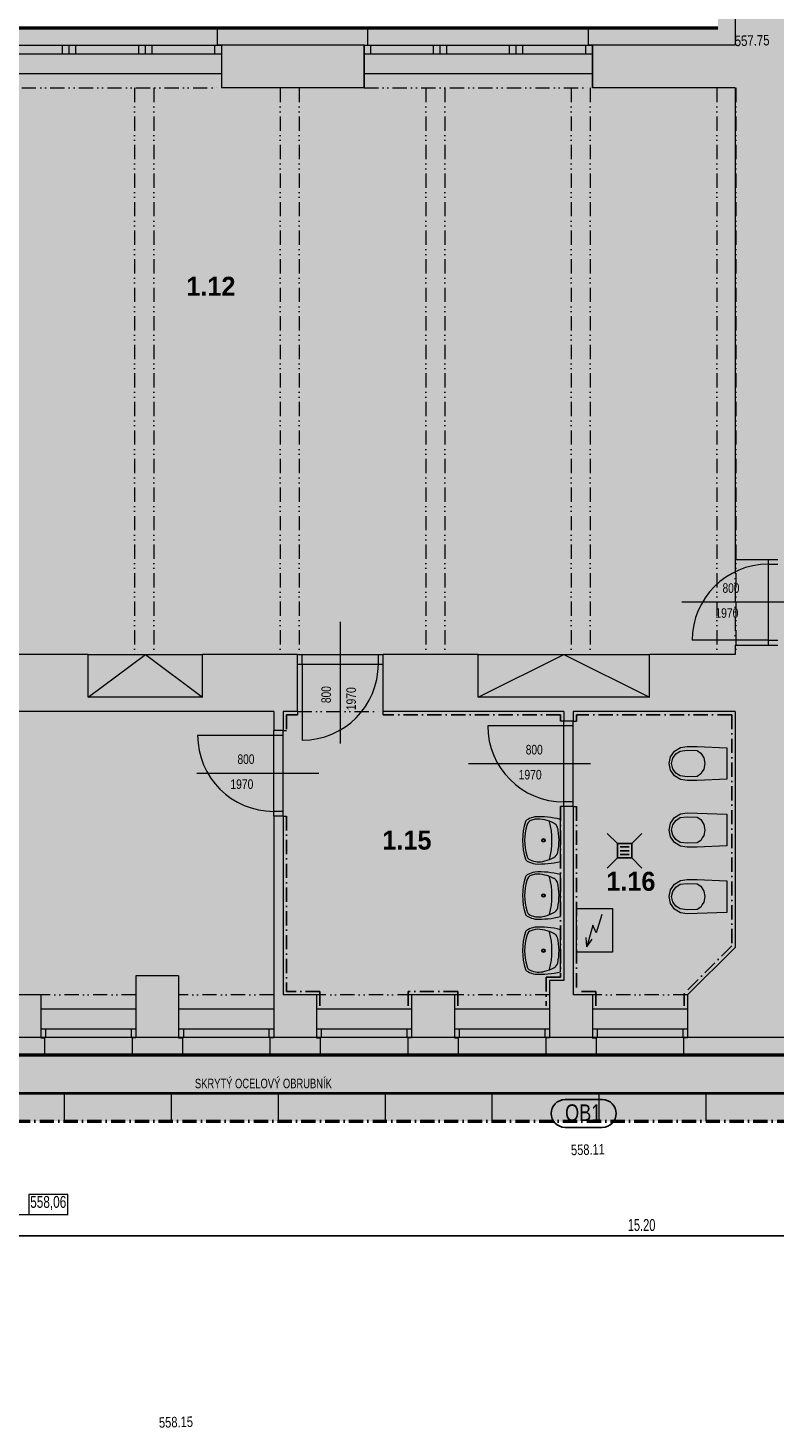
# Model space of a CAD drawing. Header units: millimetres. Extents: x -28796 to 31312, y -74786 to -35761.
# Tile 58 of 60: x 9743 to 17598, y -61702 to -46977. Entities that reach past the tile are written whole.
import ezdxf

# ---------------------------------------------------------------- set-up
doc = ezdxf.new("R2010")
doc.units = ezdxf.units.MM
doc.header["$PDMODE"] = 65
for name, pattern in [('Carkovana 2x_1', [200, 150, -50]), ('Cerchovana_1', [250, 150, -50, 0, -50]), ('JIS_09_15', [300, 150, -50, 0, -50, 0, -50])]:
    doc.linetypes.add(name, pattern=pattern)
for name, color, linetype, lineweight in [('XR$1$1.NP - STÁVAJÍCÍ_1', 7, 'Continuous', 25), ('XR$10$VÝŠKY TERÉNU - NÁVRH_1', 7, 'Continuous', 25), ('XR$2$OKNA + IZOLANT_1', 7, 'Continuous', 25), ('XR$3$1.NP - NÁVRH_1', 7, 'Continuous', 25), ('XR$4$ZPEVNĚNÉ PLOCHY_1', 7, 'Continuous', 25), ('XR$6$FILING - STAVBA_1', 7, 'Continuous', 25), ('XR$8$KOTY_1', 7, 'Continuous', 25), ('XR$9$VÝŠKY - ZAMĚŘENÍ_1', 7, 'Continuous', 25)]:
    doc.layers.add(name, color=color, linetype=linetype, lineweight=lineweight)
doc.styles.add('ARIAL', font='ARIAL.TTF')
doc.styles.add('Arial Black', font='ariblk.ttf')
doc.styles.add('ARIALNARROW', font='ARIALN.TTF')
doc.dimstyles.new('DIMSTYLE_8', dxfattribs={"dimtxt": 125, "dimasz": 150, "dimexe": 0, "dimexo": 0, "dimgap": 62.5, "dimtad": 2, "dimlfac": 0.001, "dimrnd": 0.05, "dimzin": 4, "dimdsep": 46, "dimtxsty": 'ARIALNARROW', "dimblk1": 'ALL_ML_STRICH', "dimblk2": 'ALL_ML_STRICH', "dimsah": 1, "dimcen": 0, "dimclrd": 6, "dimclre": 6, "dimclrt": 6, "dimadec": 0, "dimazin": 0, "dimtfac": 1, "dimtdec": 0, "dimtix": 1, "dimtmove": 2, "dimatfit": 3, "dimfxl": 0, "dimtzin": 0, "dimlwd": 0, "dimlwe": 18, "dimarcsym": 0})

# ---------------------------------------------------------------- blocks, each defined once
blk = doc.blocks.new('KOMPLEXNÍ OBJEKT_14')
at = {"layer": 'XR$2$OKNA + IZOLANT_1', "color": 7, "linetype": 'Continuous', "lineweight": 13}
for p, q in [((11737, -47157), (11737, -46977)), ((11777, -47157), (11737, -47157))]:
    blk.add_line(p, q, dxfattribs=at)
blk = doc.blocks.new('KOMPLEXNÍ OBJEKT_16')
at = {"layer": 'XR$2$OKNA + IZOLANT_1', "color": 7, "linetype": 'Continuous', "lineweight": 13}
for p, q in [((13317, -47157), (13317, -46977)), ((13277, -47157), (13317, -47157))]:
    blk.add_line(p, q, dxfattribs=at)
blk = doc.blocks.new('KOMPLEXNÍ OBJEKT_17')
at = {"layer": 'XR$2$OKNA + IZOLANT_1', "color": 7, "linetype": 'Continuous', "lineweight": 13}
for p, q in [((15637, -47157), (15637, -46977)), ((15677, -47157), (15637, -47157))]:
    blk.add_line(p, q, dxfattribs=at)
blk = doc.blocks.new('KOMPLEXNÍ OBJEKT_32')
at = {"layer": 'XR$2$OKNA + IZOLANT_1', "color": 7, "linetype": 'Continuous', "lineweight": 13}
for p, q in [((10877, -57597), (10837, -57597)), ((10837, -57597), (10837, -57777))]:
    blk.add_line(p, q, dxfattribs=at)
blk = doc.blocks.new('KOMPLEXNÍ OBJEKT_33')
at = {"layer": 'XR$2$OKNA + IZOLANT_1', "color": 7, "linetype": 'Continuous', "lineweight": 13}
for p, q in [((9877, -57597), (9917, -57597)), ((9917, -57597), (9917, -57777))]:
    blk.add_line(p, q, dxfattribs=at)
blk = doc.blocks.new('KOMPLEXNÍ OBJEKT_34')
at = {"layer": 'XR$2$OKNA + IZOLANT_1', "color": 7, "linetype": 'Continuous', "lineweight": 13}
for p, q in [((12327, -57597), (12287, -57597)), ((12287, -57597), (12287, -57777))]:
    blk.add_line(p, q, dxfattribs=at)
blk = doc.blocks.new('KOMPLEXNÍ OBJEKT_35')
at = {"layer": 'XR$2$OKNA + IZOLANT_1', "color": 7, "linetype": 'Continuous', "lineweight": 13}
for p, q in [((11327, -57597), (11367, -57597)), ((11367, -57597), (11367, -57777))]:
    blk.add_line(p, q, dxfattribs=at)
blk = doc.blocks.new('KOMPLEXNÍ OBJEKT_36')
at = {"layer": 'XR$2$OKNA + IZOLANT_1', "color": 7, "linetype": 'Continuous', "lineweight": 13}
for p, q in [((13777, -57597), (13737, -57597)), ((13737, -57597), (13737, -57777))]:
    blk.add_line(p, q, dxfattribs=at)
blk = doc.blocks.new('KOMPLEXNÍ OBJEKT_37')
at = {"layer": 'XR$2$OKNA + IZOLANT_1', "color": 7, "linetype": 'Continuous', "lineweight": 13}
for p, q in [((12777, -57597), (12817, -57597)), ((12817, -57597), (12817, -57777))]:
    blk.add_line(p, q, dxfattribs=at)
blk = doc.blocks.new('KOMPLEXNÍ OBJEKT_38')
at = {"layer": 'XR$2$OKNA + IZOLANT_1', "color": 7, "linetype": 'Continuous', "lineweight": 13}
for p, q in [((15227, -57597), (15187, -57597)), ((15187, -57597), (15187, -57777))]:
    blk.add_line(p, q, dxfattribs=at)
blk = doc.blocks.new('KOMPLEXNÍ OBJEKT_39')
at = {"layer": 'XR$2$OKNA + IZOLANT_1', "color": 7, "linetype": 'Continuous', "lineweight": 13}
for p, q in [((14227, -57597), (14267, -57597)), ((14267, -57597), (14267, -57777))]:
    blk.add_line(p, q, dxfattribs=at)
blk = doc.blocks.new('KOMPLEXNÍ OBJEKT_40')
at = {"layer": 'XR$2$OKNA + IZOLANT_1', "color": 7, "linetype": 'Continuous', "lineweight": 13}
for p, q in [((16677, -57597), (16637, -57597)), ((16637, -57597), (16637, -57777))]:
    blk.add_line(p, q, dxfattribs=at)
blk = doc.blocks.new('KOMPLEXNÍ OBJEKT_41')
at = {"layer": 'XR$2$OKNA + IZOLANT_1', "color": 7, "linetype": 'Continuous', "lineweight": 13}
for p, q in [((15677, -57597), (15717, -57597)), ((15717, -57597), (15717, -57777))]:
    blk.add_line(p, q, dxfattribs=at)
blk = doc.blocks.new('ALL_ML_STRICH')
at = {"color": 0, "linetype": 'ByBlock', "lineweight": -2}
for p, q in [((-1, 0), (0.5, 0)), ((-0.3, -0.3), (0.3, 0.3)), ((0, -0.5), (0, 0.5))]:
    blk.add_line(p, q, dxfattribs=at)
blk = doc.blocks.new('*D396')
at = {"layer": 'DEFPOINTS', "color": 6, "linetype": 'Continuous', "lineweight": 18}
for p in [(8567, -57777), (23787, -57777), (8567, -59681)]:
    blk.add_point(p, dxfattribs=at)
at = {"layer": 'XR$8$KOTY_1', "color": 6, "linetype": 'Continuous', "lineweight": -2}
for p, q in [((23787, -59376), (23787, -59681)), ((8567, -59681), (8567, -59681)), ((8567, -59681), (23787, -59681))]:
    blk.add_line(p, q, dxfattribs=at)
at = {"layer": 'XR$8$KOTY_1', "color": 6, "linetype": 'Continuous', "lineweight": 18, "xscale": 150, "yscale": 150, "zscale": 150, "rotation": 180}
blk.add_blockref('ALL_ML_STRICH', (8567, -59681), dxfattribs=at)
at = {"layer": 'XR$8$KOTY_1', "color": 6, "linetype": 'Continuous', "lineweight": 18, "xscale": 150, "yscale": 150, "zscale": 150}
blk.add_blockref('ALL_ML_STRICH', (23787, -59681), dxfattribs=at)
at = {"layer": 'XR$8$KOTY_1', "color": 6, "linetype": 'Continuous', "lineweight": 18, "insert": (16195, -59568), "char_height": 125, "width": 507.14, "attachment_point": 5, "style": 'ARIALNARROW'}
blk.add_mtext('\\W0.81;\\A1;{15.20}', dxfattribs=at)

msp = doc.modelspace()

# ---------------------------------------------------------------- hatches: boundary and pattern name
at = {"layer": 'XR$6$FILING - STAVBA_1', "linetype": 'Continuous', "lineweight": 13}
msp.add_hatch(color=254, dxfattribs=at).paths.add_polyline_path([(24197.151, -44881.677), (24197.151, -58186.677), (8567.151, -58186.677), (8567.151, -58476.677), (24487.151, -58476.677), (24487.151, -44591.677), (17047.151, -44591.677), (17047.151, -44881.677)], flags=0)
h = msp.add_hatch(dxfattribs=at)
h.set_pattern_fill('VZOR', scale=562.5, style=0, pattern_type=2)
h.set_pattern_definition([(0, (1125, 1125), (562.5, 562.5), [562.5, -562.5]), (90, (1125, 1125), (-562.5, 562.5), [562.5, -562.5])])
h.paths.add_polyline_path([(24197.151, -44881.677), (24197.151, -58186.677), (8567.151, -58186.677), (8567.151, -58476.677), (24487.151, -58476.677), (24487.151, -44591.677), (17047.151, -44591.677), (17047.151, -44881.677)], flags=0)
at = {"layer": 'XR$6$FILING - STAVBA_1', "linetype": 'Carkovana 2x_1', "lineweight": 13}
msp.add_hatch(color=51, dxfattribs=at).paths.add_polyline_path([(17047.151, -44891.677), (17047.151, -45291.677), (23787.151, -45291.677), (23787.151, -57776.677), (8567.151, -57776.677), (8567.151, -58176.677), (24187.151, -58176.677), (24187.151, -44891.677)])
at = {"layer": 'XR$6$FILING - STAVBA_1', "linetype": 'Continuous', "lineweight": 13}
msp.add_hatch(color=9, dxfattribs=at).paths.add_polyline_path([(-18117.849, -57776.677), (-1407.849, -57776.677), (-1407.849, -59846.677), (2022.151, -59846.677), (2022.151, -59666.677), (3692.151, -59666.677), (3692.151, -59846.677), (7057.151, -59846.677), (7057.151, -57776.677), (23787.151, -57776.677), (23787.151, -45291.677), (16997.151, -45291.677), (16997.151, -46976.677), (-11327.849, -46976.677), (-11327.849, -45291.677), (-18117.849, -45291.677)])

# ---------------------------------------------------------------- linework, layer by layer
at = {"layer": 'XR$1$1.NP - STÁVAJÍCÍ_1', "color": 8, "linetype": 'Continuous', "lineweight": 18}
for p, q in [((17177.151, -45471.677), (17177.151, -47156.677)), ((11777.151, -47156.677), (11777.151, -47606.677)), ((13277.151, -47156.677), (11777.151, -47156.677)), ((13277.151, -47156.677), (13277.151, -47606.677)), ((13277.151, -47606.677), (13277.151, -47156.677)), ((17177.151, -47156.677), (15677.151, -47156.677)), ((15677.151, -47156.677), (15677.151, -47606.677)), ((15677.151, -47606.677), (15677.151, -47156.677)), ((13277.151, -47606.677), (11777.151, -47606.677)), ((17177.151, -47606.677), (15677.151, -47606.677)), ((17177.151, -47606.677), (17177.151, -52566.677)), ((17177.151, -52566.677), (17627.151, -52566.677)), ((10377.151, -53566.677), (9377.151, -53566.677)), ((10377.151, -54016.677), (10377.151, -53566.677)), ((12577.151, -53566.677), (11577.151, -53566.677)), ((11577.151, -54016.677), (11577.151, -53566.677)), ((12577.151, -54166.677), (12577.151, -53566.677)), ((14477.151, -53566.677), (13477.151, -53566.677)), ((13477.151, -54166.677), (13477.151, -53566.677)), ((14477.151, -54016.677), (14477.151, -53566.677)), ((17177.151, -53566.677), (16277.151, -53566.677)), ((16277.151, -54016.677), (16277.151, -53566.677)), ((17177.151, -53466.677), (17627.151, -53466.677)), ((17177.151, -53466.677), (17177.151, -53566.677)), ((11577.151, -54016.677), (10377.151, -54016.677)), ((16277.151, -54016.677), (14477.151, -54016.677)), ((12327.151, -54166.677), (9377.151, -54166.677)), ((12327.151, -54166.677), (12327.151, -54366.677)), ((12577.151, -54166.677), (12427.151, -54166.677)), ((12427.151, -54166.677), (12427.151, -54366.677)), ((15377.151, -54166.677), (13477.151, -54166.677)), ((15377.151, -54166.677), (15377.151, -54266.677)), ((17177.151, -54166.677), (15477.151, -54166.677)), ((15477.151, -54166.677), (15477.151, -54266.677)), ((17177.151, -54166.677), (17177.151, -56646.677)), ((15477.151, -54266.677), (15377.151, -54266.677)), ((12427.151, -54366.677), (12327.151, -54366.677)), ((15477.151, -55166.677), (15377.151, -55166.677)), ((15377.151, -55166.677), (15377.151, -56996.677)), ((15477.151, -55166.677), (15477.151, -57146.677)), ((12427.151, -55266.677), (12327.151, -55266.677)), ((12327.151, -55266.677), (12327.151, -57596.677)), ((12427.151, -55266.677), (12427.151, -57146.677)), ((17177.151, -56646.677), (16677.151, -57146.677)), ((11327.151, -56946.677), (10877.151, -56946.677)), ((10877.151, -56946.677), (10877.151, -57596.677)), ((11327.151, -56946.677), (11327.151, -57596.677)), ((15227.151, -56996.677), (15227.151, -57146.677)), ((15377.151, -56996.677), (15227.151, -56996.677)), ((9877.151, -57146.677), (9427.151, -57146.677)), ((9877.151, -57146.677), (9877.151, -57596.677)), ((12777.151, -57146.677), (12427.151, -57146.677)), ((12777.151, -57146.677), (12777.151, -57596.677)), ((14227.151, -57146.677), (13777.151, -57146.677)), ((13777.151, -57146.677), (13777.151, -57596.677)), ((14227.151, -57146.677), (14227.151, -57596.677)), ((15227.151, -57146.677), (15227.151, -57596.677)), ((15677.151, -57146.677), (15477.151, -57146.677)), ((15677.151, -57146.677), (15677.151, -57596.677)), ((16677.151, -57146.677), (16677.151, -57596.677)), ((9877.151, -57596.677), (9427.151, -57596.677)), ((11327.151, -57596.677), (10877.151, -57596.677)), ((12777.151, -57596.677), (12327.151, -57596.677)), ((14227.151, -57596.677), (13777.151, -57596.677)), ((15677.151, -57596.677), (15227.151, -57596.677)), ((23607.151, -57596.677), (16677.151, -57596.677))]:
    msp.add_line(p, q, dxfattribs=at)
at = {"layer": 'XR$1$1.NP - STÁVAJÍCÍ_1', "color": 8, "linetype": 'Continuous', "lineweight": 13}
for p, q in [((9377.151, -47456.677), (11777.151, -47456.677)), ((13277.151, -47456.677), (15677.151, -47456.677)), ((17527.151, -52566.677), (17527.151, -53466.677)), ((17527.151, -52616.677), (17627.151, -52616.677)), ((17900.064, -53016.677), (16619.102, -53016.677)), ((13027.151, -53223.212), (13027.151, -54504.173)), ((17527.151, -53416.677), (16727.151, -53416.677)), ((17527.151, -53416.677), (17627.151, -53416.677)), ((10377.151, -53566.677), (11577.151, -53566.677)), ((10377.151, -54016.677), (10977.151, -53566.677)), ((10977.151, -53566.677), (11577.151, -54016.677)), ((12577.151, -53566.677), (13477.151, -53566.677)), ((12627.151, -53666.677), (12627.151, -53566.677)), ((13427.151, -53666.677), (13427.151, -53566.677)), ((14477.151, -53566.677), (16277.151, -53566.677)), ((14477.151, -54016.677), (15377.151, -53566.677)), ((15377.151, -53566.677), (16277.151, -54016.677)), ((12577.151, -53666.677), (13477.151, -53666.677)), ((12627.151, -53666.677), (12627.151, -54466.677)), ((12577.151, -54166.677), (12577.151, -54201.677)), ((13477.151, -54201.677), (13477.151, -54166.677)), ((15377.151, -54316.677), (14577.151, -54316.677)), ((15377.151, -54266.677), (15342.151, -54266.677)), ((15377.151, -55166.677), (15377.151, -54266.677)), ((15477.151, -54316.677), (15377.151, -54316.677)), ((15477.151, -55166.677), (15477.151, -54266.677)), ((15477.151, -54266.677), (15512.151, -54266.677)), ((12327.151, -54416.677), (11527.151, -54416.677)), ((12327.151, -55266.677), (12327.151, -54366.677)), ((12427.151, -54416.677), (12327.151, -54416.677)), ((12427.151, -55266.677), (12427.151, -54366.677)), ((12427.151, -54366.677), (12462.151, -54366.677)), ((15656.114, -54716.677), (14375.152, -54716.677)), ((12800.064, -54816.677), (11519.102, -54816.677)), ((12427.151, -55216.677), (12327.151, -55216.677)), ((15377.151, -55166.677), (15342.151, -55166.677)), ((15477.151, -55116.677), (15377.151, -55116.677)), ((15477.151, -55166.677), (15512.151, -55166.677)), ((12427.151, -55266.677), (12462.151, -55266.677)), ((10877.151, -57296.677), (9877.151, -57296.677)), ((12327.151, -57296.677), (11327.151, -57296.677)), ((13777.151, -57296.677), (12777.151, -57296.677)), ((15227.151, -57296.677), (14227.151, -57296.677)), ((16677.151, -57296.677), (15677.151, -57296.677))]:
    msp.add_line(p, q, dxfattribs=at)
at = {"layer": 'XR$1$1.NP - STÁVAJÍCÍ_1', "color": 8, "linetype": 'JIS_09_15', "lineweight": 13}
for p, q in [((9377.151, -47606.677), (11777.151, -47606.677)), ((10864.651, -47606.677), (10864.651, -53566.677)), ((11064.651, -47606.677), (11064.651, -53566.677)), ((12394.651, -47606.677), (12394.651, -53566.677)), ((12594.651, -47606.677), (12594.651, -53566.677)), ((13277.151, -47606.677), (15677.151, -47606.677)), ((13924.651, -47606.677), (13924.651, -53566.677)), ((14124.651, -47606.677), (14124.651, -53566.677)), ((15454.651, -47606.677), (15454.651, -53566.677)), ((15654.651, -47606.677), (15654.651, -53566.677)), ((16984.651, -47606.677), (16984.651, -53566.677)), ((17184.651, -47606.677), (17184.651, -53566.677)), ((17177.151, -52566.677), (17177.151, -53466.677)), ((12577.151, -54166.677), (13477.151, -54166.677)), ((10877.151, -57146.677), (9877.151, -57146.677)), ((12327.151, -57146.677), (11327.151, -57146.677)), ((13777.151, -57146.677), (12777.151, -57146.677)), ((15227.151, -57146.677), (14227.151, -57146.677)), ((16677.151, -57146.677), (15677.151, -57146.677))]:
    msp.add_line(p, q, dxfattribs=at)
at = {"layer": 'XR$1$1.NP - STÁVAJÍCÍ_1', "color": 8, "linetype": 'Cerchovana_1', "lineweight": 25}
for p, q in [((12577.151, -54201.677), (12462.151, -54201.677)), ((12462.151, -54201.677), (12462.151, -54366.677)), ((15342.151, -54201.677), (13477.151, -54201.677)), ((15342.151, -54201.677), (15342.151, -54266.677)), ((15512.151, -54201.677), (15512.151, -54266.677)), ((17142.151, -54201.677), (15512.151, -54201.677)), ((17142.151, -54201.677), (17142.151, -56632.179)), ((15342.151, -55166.677), (15342.151, -56961.677)), ((15512.151, -55166.677), (15512.151, -57111.677)), ((12462.151, -55266.677), (12462.151, -57111.677)), ((17142.151, -56632.179), (16642.151, -57132.179)), ((15192.151, -56961.677), (15192.151, -57261.677)), ((15342.151, -56961.677), (15192.151, -56961.677)), ((12812.151, -57111.677), (12462.151, -57111.677)), ((12812.151, -57111.677), (12812.151, -57261.677)), ((13742.151, -57111.677), (13742.151, -57261.677)), ((14262.151, -57111.677), (13742.151, -57111.677)), ((14262.151, -57111.677), (14262.151, -57261.677)), ((15712.151, -57111.677), (15512.151, -57111.677)), ((15712.151, -57111.677), (15712.151, -57261.677)), ((16642.151, -57132.179), (16642.151, -57261.677))]:
    msp.add_line(p, q, dxfattribs=at)
at = {"layer": 'XR$1$1.NP - STÁVAJÍCÍ_1', "color": 252, "linetype": 'Continuous', "lineweight": 13}
for p, q in [((16500.023, -54641.671), (16541.715, -54582.001)), ((16521.92, -54658.068), (16554.023, -54612.122)), ((16541.715, -54582.001), (16603.605, -54543.683)), ((16554.023, -54612.122), (16601.679, -54582.617)), ((16601.679, -54582.617), (16674.624, -54574.364)), ((16603.605, -54543.683), (16675.604, -54532.964)), ((16674.624, -54574.364), (16777.594, -54576.978)), ((16675.604, -54532.964), (16778.257, -54534.215)), ((16777.594, -54576.978), (16818.248, -54602.724)), ((16778.257, -54534.215), (17090.288, -54546.488)), ((16818.248, -54602.724), (16850.255, -54654.669)), ((17090.288, -54546.488), (17090.288, -54879.44)), ((16485.327, -54712.964), (16500.023, -54641.671)), ((16500.023, -54784.257), (16485.327, -54712.964)), ((16510.604, -54712.964), (16521.92, -54658.068)), ((16521.92, -54767.86), (16510.604, -54712.964)), ((16554.023, -54813.806), (16521.92, -54767.86)), ((16850.255, -54771.259), (16833.424, -54795.532)), ((16850.255, -54654.669), (16859.916, -54712.964)), ((16859.916, -54712.964), (16850.255, -54771.259)), ((16541.715, -54843.927), (16500.023, -54784.257)), ((16603.605, -54882.245), (16541.715, -54843.927)), ((16601.679, -54843.311), (16554.023, -54813.806)), ((16674.624, -54851.564), (16601.679, -54843.311)), ((16675.604, -54892.964), (16603.605, -54882.245)), ((16777.594, -54848.95), (16674.624, -54851.564)), ((16778.257, -54891.713), (16675.604, -54892.964)), ((16818.248, -54823.204), (16777.594, -54848.95)), ((17090.288, -54879.44), (16778.257, -54891.713)), ((16833.424, -54795.532), (16818.248, -54823.204)), ((15074.377, -55297.756), (15039.757, -55307.98)), ((15274.962, -55343.07), (15273.026, -55342.018)), ((15342.151, -55742.666), (15342.151, -55300.903)), ((16485.327, -55412.964), (16500.023, -55341.671)), ((16500.023, -55341.671), (16541.715, -55282.001)), ((16510.604, -55412.964), (16521.92, -55358.068)), ((16521.92, -55358.068), (16554.023, -55312.122)), ((16541.715, -55282.001), (16603.605, -55243.683)), ((16554.023, -55312.122), (16601.679, -55282.617)), ((16601.679, -55282.617), (16674.624, -55274.364)), ((16603.605, -55243.683), (16675.604, -55232.964)), ((16674.624, -55274.364), (16777.594, -55276.978)), ((16675.604, -55232.964), (16778.257, -55234.215)), ((16777.594, -55276.978), (16818.248, -55302.724)), ((16778.257, -55234.215), (17090.288, -55246.488)), ((16818.248, -55302.724), (16850.255, -55354.669)), ((16850.255, -55354.669), (16859.916, -55412.964)), ((17090.288, -55246.488), (17090.288, -55579.44)), ((16500.023, -55484.257), (16485.327, -55412.964)), ((16541.715, -55543.927), (16500.023, -55484.257)), ((16521.92, -55467.86), (16510.604, -55412.964)), ((16554.023, -55513.806), (16521.92, -55467.86)), ((16601.679, -55543.311), (16554.023, -55513.806)), ((16833.424, -55495.532), (16818.248, -55523.204)), ((16850.255, -55471.259), (16833.424, -55495.532)), ((16859.916, -55412.964), (16850.255, -55471.259)), ((16603.605, -55582.245), (16541.715, -55543.927)), ((16674.624, -55551.564), (16601.679, -55543.311)), ((16675.604, -55592.964), (16603.605, -55582.245)), ((16777.594, -55548.95), (16674.624, -55551.564)), ((16778.257, -55591.713), (16675.604, -55592.964)), ((16818.248, -55523.204), (16777.594, -55548.95)), ((17090.288, -55579.44), (16778.257, -55591.713)), ((15074.377, -55877.756), (15039.757, -55887.98)), ((15274.962, -55923.07), (15273.026, -55922.018)), ((15342.151, -56322.666), (15342.151, -55880.903)), ((16541.715, -55982.001), (16603.605, -55943.683)), ((16603.605, -55943.683), (16675.604, -55932.964)), ((16675.604, -55932.964), (16778.257, -55934.215)), ((16778.257, -55934.215), (17090.288, -55946.488)), ((17090.288, -55946.488), (17090.288, -56279.44)), ((16485.327, -56112.964), (16500.023, -56041.671)), ((16500.023, -56041.671), (16541.715, -55982.001)), ((16510.604, -56112.964), (16521.92, -56058.068)), ((16521.92, -56058.068), (16554.023, -56012.122)), ((16554.023, -56012.122), (16601.679, -55982.617)), ((16601.679, -55982.617), (16674.624, -55974.364)), ((16674.624, -55974.364), (16777.594, -55976.978)), ((16777.594, -55976.978), (16818.248, -56002.724)), ((16818.248, -56002.724), (16850.255, -56054.669)), ((16850.255, -56054.669), (16859.916, -56112.964)), ((16500.023, -56184.257), (16485.327, -56112.964)), ((16541.715, -56243.927), (16500.023, -56184.257)), ((16521.92, -56167.86), (16510.604, -56112.964)), ((16554.023, -56213.806), (16521.92, -56167.86)), ((16603.605, -56282.245), (16541.715, -56243.927)), ((16601.679, -56243.311), (16554.023, -56213.806)), ((16674.624, -56251.564), (16601.679, -56243.311)), ((16777.594, -56248.95), (16674.624, -56251.564)), ((16818.248, -56223.204), (16777.594, -56248.95)), ((16833.424, -56195.532), (16818.248, -56223.204)), ((16850.255, -56171.259), (16833.424, -56195.532)), ((16859.916, -56112.964), (16850.255, -56171.259)), ((15776.908, -56301.807), (15717.943, -56495.559)), ((16675.604, -56292.964), (16603.605, -56282.245)), ((16778.257, -56291.713), (16675.604, -56292.964)), ((17090.288, -56279.44), (16778.257, -56291.713)), ((15074.377, -56457.756), (15039.757, -56467.98)), ((15274.962, -56503.07), (15273.026, -56502.018)), ((15342.151, -56902.666), (15342.151, -56460.903)), ((15620.511, -56640.87), (15613.869, -56543.447)), ((15683.919, -56413.628), (15620.511, -56640.87)), ((15717.943, -56495.559), (15683.919, -56413.628)), ((15620.511, -56640.87), (15676.635, -56560.961))]:
    msp.add_line(p, q, dxfattribs=at)
at = {"layer": 'XR$1$1.NP - STÁVAJÍCÍ_1', "color": 8, "linetype": 'Continuous', "lineweight": 25}
for p, q in [((15941.907, -55555.135), (15834.662, -55447.89)), ((16091.907, -55555.135), (16199.152, -55447.89)), ((15968.907, -55590.135), (16064.907, -55590.135)), ((15968.907, -55630.135), (16064.907, -55630.135)), ((15834.662, -55812.38), (15941.907, -55705.135)), ((15968.907, -55670.135), (16064.907, -55670.135)), ((16199.152, -55812.38), (16091.907, -55705.135))]:
    msp.add_line(p, q, dxfattribs=at)
msp.add_lwpolyline([(15941.907, -55705.135), (16091.907, -55705.135), (16091.907, -55555.135), (15941.907, -55555.135), (15941.907, -55705.135)], close=True, dxfattribs=at)
at = {"layer": 'XR$1$1.NP - STÁVAJÍCÍ_1', "color": 252, "linetype": 'Continuous', "lineweight": 13}
msp.add_lwpolyline([(15888.585, -56696.384), (15512.151, -56696.384), (15512.151, -56236.904), (15888.585, -56236.904), (15888.585, -56696.384)], close=True, dxfattribs=at)
for centre, radius in [((15163.13, -55521.784), 18.381), ((15163.13, -55521.784), 12.501), ((15163.13, -56101.784), 18.381), ((15163.13, -56101.784), 12.501), ((15163.13, -56681.784), 18.381), ((15163.13, -56681.784), 12.501)]:
    msp.add_circle(centre, radius, dxfattribs=at)
at = {"layer": 'XR$1$1.NP - STÁVAJÍCÍ_1', "color": 8, "linetype": 'Continuous', "lineweight": 13}
for centre, start, end in [((17527.151, -53416.677), 90, 180), ((12627.151, -53666.677), 270, 0), ((15377.151, -54316.677), 180, 270), ((12327.151, -54416.677), 180, 270)]:
    msp.add_arc(centre, 800, start, end, dxfattribs=at)
at = {"layer": 'XR$1$1.NP - STÁVAJÍCÍ_1', "color": 252, "linetype": 'Continuous', "lineweight": 13}
for centre, radius, start, end in [((15555.206, -55521.785), 612.575, 161.2341497, 198.7658503), ((15501.211, -55521.968), 536.08, 162.9374094, 197.0625906), ((15009.338, -55336.023), 35.966, 106.6238587, 161.6808921), ((15055.643, -55373.593), 67.508, 103.610538, 172.4072858), ((15130.844, -55552.693), 283.615, 102.1231863, 117.6907317), ((15125.409, -56151.811), 878.079, 75.7096432, 93.5341977), ((15095.73, -55669.822), 372.678, 61.5929189, 93.2847485), ((14445.998, -55522.281), 806.248, 345.7130126, 14.2869874), ((15242.017, -55407.224), 72.118, 19.9940173, 62.8177893), ((14744.62, -55523.32), 582.433, 347.2183487, 13.985), ((15240.807, -55635.151), 73.804, 295.8836221, 346.6634108), ((15009.359, -55707.524), 35.993, 198.3423101, 253.3538017), ((15042.965, -55676.501), 54.308, 182.9143139, 247.0700104), ((15130.854, -55490.852), 283.641, 242.3096845, 259.0022563), ((15113.191, -55535.978), 211.322, 244.3771449, 287.5123862), ((15119.155, -54855.673), 914.595, 267.342186, 284.1121024), ((15037.209, -55217.093), 538.804, 285.0130696, 295.9551318), ((15555.206, -56101.785), 612.575, 161.2341497, 198.7658503), ((15501.211, -56101.968), 536.08, 162.9374094, 197.0625906), ((15009.338, -55916.023), 35.966, 106.6238587, 161.6808921), ((15055.643, -55953.593), 67.508, 103.610538, 172.4072858), ((15130.844, -56132.693), 283.615, 102.1231863, 117.6907317), ((15125.409, -56731.811), 878.079, 75.7096432, 93.5341977), ((15095.73, -56249.822), 372.678, 61.5929189, 93.2847485), ((14445.998, -56102.281), 806.248, 345.7130126, 14.2869874), ((15242.017, -55987.224), 72.118, 19.9940173, 62.8177893), ((14744.62, -56103.32), 582.433, 347.2183487, 13.985), ((15240.807, -56215.151), 73.804, 295.8836221, 346.6634108), ((15009.359, -56287.524), 35.993, 198.3423101, 253.3538017), ((15042.965, -56256.501), 54.308, 182.9143139, 247.0700104), ((15130.854, -56070.852), 283.641, 242.3096845, 259.0022563), ((15113.191, -56115.978), 211.322, 244.3771449, 287.5123862), ((15119.155, -55435.673), 914.595, 267.342186, 284.1121024), ((15037.209, -55797.093), 538.804, 285.0130696, 295.9551318), ((15555.206, -56681.785), 612.575, 161.2341497, 198.7658503), ((15501.211, -56681.968), 536.08, 162.9374094, 197.0625906), ((15009.338, -56496.023), 35.966, 106.6238587, 161.6808921), ((15055.643, -56533.593), 67.508, 103.610538, 172.4072858), ((15130.844, -56712.693), 283.615, 102.1231863, 117.6907317), ((15125.409, -57311.811), 878.079, 75.7096432, 93.5341977), ((15095.73, -56829.822), 372.678, 61.5929189, 93.2847485), ((14445.998, -56682.281), 806.248, 345.7130126, 14.2869874), ((15242.017, -56567.224), 72.118, 19.9940173, 62.8177893), ((14744.62, -56683.32), 582.433, 347.2183487, 13.985), ((15042.965, -56836.501), 54.308, 182.9143139, 247.0700104), ((15240.807, -56795.151), 73.804, 295.8836221, 346.6634108), ((15009.359, -56867.524), 35.993, 198.3423101, 253.3538017), ((15130.854, -56650.852), 283.641, 242.3096845, 259.0022563), ((15113.191, -56695.978), 211.322, 244.3771449, 287.5123862), ((15119.155, -56015.673), 914.595, 267.342186, 284.1121024), ((15037.209, -56377.093), 538.804, 285.0130696, 295.9551318)]:
    msp.add_arc(centre, radius, start, end, dxfattribs=at)
at = {"layer": 'XR$10$VÝŠKY TERÉNU - NÁVRH_1', "color": 7, "linetype": 'Continuous', "lineweight": 13}
msp.add_line((9466.534, -59456.02), (10164.451, -59456.02), dxfattribs=at)
at = {"layer": 'XR$10$VÝŠKY TERÉNU - NÁVRH_1', "color": 1, "linetype": 'Continuous', "lineweight": 13}
msp.add_lwpolyline([(9751.647, -59456.02), (10162.914, -59456.02), (10162.914, -59247.687), (9751.647, -59247.687), (9751.647, -59456.02)], dxfattribs=at)
at = {"layer": 'XR$2$OKNA + IZOLANT_1', "color": 132, "linetype": 'Continuous', "lineweight": 13}
for p, q in [((9377.151, -47156.677), (11777.151, -47156.677)), ((9377.151, -47246.677), (11777.151, -47246.677)), ((10107.151, -47246.677), (10107.151, -47156.677)), ((10177.151, -47246.677), (10177.151, -47156.677)), ((10247.151, -47246.677), (10247.151, -47156.677)), ((10907.151, -47246.677), (10907.151, -47156.677)), ((10977.151, -47246.677), (10977.151, -47156.677)), ((11047.151, -47246.677), (11047.151, -47156.677)), ((11707.151, -47246.677), (11707.151, -47156.677)), ((13277.151, -47156.677), (15677.151, -47156.677)), ((13277.151, -47246.677), (15677.151, -47246.677)), ((13347.151, -47246.677), (13347.151, -47156.677)), ((14007.151, -47246.677), (14007.151, -47156.677)), ((14077.151, -47246.677), (14077.151, -47156.677)), ((14147.151, -47246.677), (14147.151, -47156.677)), ((14807.151, -47246.677), (14807.151, -47156.677)), ((14877.151, -47246.677), (14877.151, -47156.677)), ((14947.151, -47246.677), (14947.151, -47156.677)), ((15607.151, -47246.677), (15607.151, -47156.677)), ((10877.151, -57506.677), (9877.151, -57506.677)), ((9927.151, -57506.677), (9927.151, -57596.677)), ((10827.151, -57506.677), (10827.151, -57596.677)), ((12327.151, -57506.677), (11327.151, -57506.677)), ((11377.151, -57506.677), (11377.151, -57596.677)), ((12277.151, -57506.677), (12277.151, -57596.677)), ((13777.151, -57506.677), (12777.151, -57506.677)), ((12827.151, -57506.677), (12827.151, -57596.677)), ((13727.151, -57506.677), (13727.151, -57596.677)), ((15227.151, -57506.677), (14227.151, -57506.677)), ((14277.151, -57506.677), (14277.151, -57596.677)), ((15177.151, -57506.677), (15177.151, -57596.677)), ((16677.151, -57506.677), (15677.151, -57506.677)), ((15727.151, -57506.677), (15727.151, -57596.677)), ((16627.151, -57506.677), (16627.151, -57596.677)), ((10877.151, -57596.677), (9877.151, -57596.677)), ((12327.151, -57596.677), (11327.151, -57596.677)), ((13777.151, -57596.677), (12777.151, -57596.677)), ((15227.151, -57596.677), (14227.151, -57596.677)), ((16677.151, -57596.677), (15677.151, -57596.677))]:
    msp.add_line(p, q, dxfattribs=at)
at = {"layer": 'XR$2$OKNA + IZOLANT_1', "color": 7, "linetype": 'Continuous', "lineweight": 13}
for p, q in [((9917.151, -57776.677), (9387.151, -57776.677)), ((9917.151, -57776.677), (10837.151, -57776.677)), ((11367.151, -57776.677), (10837.151, -57776.677)), ((11367.151, -57776.677), (12287.151, -57776.677)), ((12817.151, -57776.677), (12287.151, -57776.677)), ((12817.151, -57776.677), (13737.151, -57776.677)), ((14267.151, -57776.677), (13737.151, -57776.677)), ((14267.151, -57776.677), (15187.151, -57776.677)), ((15717.151, -57776.677), (15187.151, -57776.677)), ((15717.151, -57776.677), (16637.151, -57776.677)), ((23787.151, -57776.677), (16637.151, -57776.677))]:
    msp.add_line(p, q, dxfattribs=at)
at = {"layer": 'XR$4$ZPEVNĚNÉ PLOCHY_1', "color": 7, "linetype": 'Continuous', "lineweight": 50}
for p, q in [((16997.151, -46976.677), (5937.151, -46976.677)), ((7057.151, -57776.677), (23787.151, -57776.677))]:
    msp.add_line(p, q, dxfattribs=at)
at = {"layer": 'XR$4$ZPEVNĚNÉ PLOCHY_1', "color": 7, "linetype": 'Continuous', "lineweight": 25}
for p, q in [((8567.151, -58176.677), (24187.151, -58176.677)), ((8567.151, -58186.677), (24197.151, -58186.677))]:
    msp.add_line(p, q, dxfattribs=at)
at = {"layer": 'XR$4$ZPEVNĚNÉ PLOCHY_1', "color": 204, "linetype": 'Cerchovana_1', "lineweight": 50}
msp.add_line((8615.543, -58476.677), (24487.151, -58476.677), dxfattribs=at)
at = {"layer": 'XR$8$KOTY_1', "color": 7, "linetype": 'Continuous', "lineweight": 25}
for p, q in [((15781.738, -58248.324), (15390.387, -58248.324)), ((15781.738, -58539.991), (15390.387, -58539.991))]:
    msp.add_line(p, q, dxfattribs=at)
for centre, start, end in [((15390.387, -58394.158), 90, 270), ((15781.738, -58394.158), 270, 90)]:
    msp.add_arc(centre, 145.833, start, end, dxfattribs=at)

# ---------------------------------------------------------------- block references
at = {"layer": 'XR$2$OKNA + IZOLANT_1', "color": 7, "linetype": 'Continuous', "lineweight": 13}
for name in ['KOMPLEXNÍ OBJEKT_14', 'KOMPLEXNÍ OBJEKT_16', 'KOMPLEXNÍ OBJEKT_17', 'KOMPLEXNÍ OBJEKT_33', 'KOMPLEXNÍ OBJEKT_32', 'KOMPLEXNÍ OBJEKT_35', 'KOMPLEXNÍ OBJEKT_34', 'KOMPLEXNÍ OBJEKT_37', 'KOMPLEXNÍ OBJEKT_36', 'KOMPLEXNÍ OBJEKT_39', 'KOMPLEXNÍ OBJEKT_38', 'KOMPLEXNÍ OBJEKT_41', 'KOMPLEXNÍ OBJEKT_40']:
    msp.add_blockref(name, (0, 0), dxfattribs=at)

# ---------------------------------------------------------------- texts
at = {"layer": 'XR$1$1.NP - STÁVAJÍCÍ_1', "color": 8, "linetype": 'Continuous', "lineweight": 18, "char_height": 100, "attachment_point": 5, "style": 'ARIALNARROW'}
for s, insert, width in [('\\W0.93;800', (17135.007, -52868.158), 225.54658), ('\\W0.95;1970', (17091.818, -53130.868), 295.65767), ('\\W0.93;800', (12035.007, -54668.158), 225.54658), ('\\W0.93;800', (15066.214, -54568.158), 225.54658), ('\\W0.95;1970', (15023.026, -54830.868), 295.65767), ('\\W0.95;1970', (11991.818, -54930.868), 295.65767)]:
    msp.add_mtext(s, dxfattribs=dict(at, insert=insert, width=width))
at = {"layer": 'XR$1$1.NP - STÁVAJÍCÍ_1', "color": 8, "linetype": 'Continuous', "lineweight": 18, "char_height": 100, "attachment_point": 5, "rotation": 90, "style": 'ARIALNARROW'}
for s, insert, width in [('\\W0.93;800', (12878.632, -53988.269), 225.54658), ('\\W0.95;1970', (13141.342, -54031.458), 295.65767)]:
    msp.add_mtext(s, dxfattribs=dict(at, insert=insert, width=width))
at = {"layer": 'XR$10$VÝŠKY TERÉNU - NÁVRH_1', "color": 1, "linetype": 'Continuous', "lineweight": 13, "insert": (9766.528, -59410.187), "char_height": 125, "width": 425.89109, "attachment_point": 7, "style": 'ARIAL'}
msp.add_mtext('\\W0.71;558,06', dxfattribs=at)
at = {"layer": 'XR$3$1.NP - NÁVRH_1', "color": 7, "linetype": 'Continuous', "lineweight": 35, "char_height": 200, "width": 627.77778, "attachment_point": 1, "style": 'Arial Black'}
for s, insert in [('\\W0.83;1.12', (11408.575, -49593.398)), ('\\W0.83;1.15', (13469.713, -55418.634)), ('\\W0.83;1.16', (15823.935, -55852.099))]:
    msp.add_mtext(s, dxfattribs=dict(at, insert=insert))
at = {"layer": 'XR$8$KOTY_1', "color": 6, "linetype": 'Continuous', "lineweight": 18, "insert": (11498.558, -58130.01), "char_height": 100, "width": 1491.21938, "attachment_point": 7, "style": 'ARIALNARROW'}
msp.add_mtext('\\W0.86;SKRYTÝ OCELOVÝ OBRUBNÍK', dxfattribs=at)
at = {"layer": 'XR$8$KOTY_1', "color": 7, "linetype": 'Continuous', "lineweight": 25, "insert": (15390.387, -58475.824), "char_height": 175, "width": 459.23637, "attachment_point": 7, "style": 'ARIAL'}
msp.add_mtext('\\W0.78;OB1', dxfattribs=at)
at = {"layer": 'XR$9$VÝŠKY - ZAMĚŘENÍ_1', "color": 3, "linetype": 'Continuous', "lineweight": 25, "char_height": 110, "attachment_point": 5, "rotation": 1.3937829, "style": 'ARIALNARROW'}
for s, insert, width in [('\\W0.95;557.75', (17357.033, -47109.119), 418.77193), ('\\W0.92;558.11', (15630.269, -58774.572), 416.99643), ('\\W0.93;558.15', (11298.704, -61640.779), 417.86879)]:
    msp.add_mtext(s, dxfattribs=dict(at, insert=insert, width=width))

# ---------------------------------------------------------------- dimensions: what is measured, and where the dimension line sits
at = {"layer": 'XR$8$KOTY_1', "color": 6, "linetype": 'Continuous', "lineweight": 18}
dim = msp.add_linear_dim(base=(23787.151, -59680.763), p1=(8567.151, -59680.763), p2=(23787.151, -59375.806), dimstyle='DIMSTYLE_8', override={"dimpost": '<>', "dimclrd": 6, "dimclre": 6, "dimclrt": 6, "dimlwd": 0, "dimlwe": 18}, dxfattribs=at)
dim.commit()
dim.dimension.update_dxf_attribs({"geometry": '*D396', "text_midpoint": (16194.651, -59568.263), "dimtype": 160})

doc.saveas('drawing.dxf')
